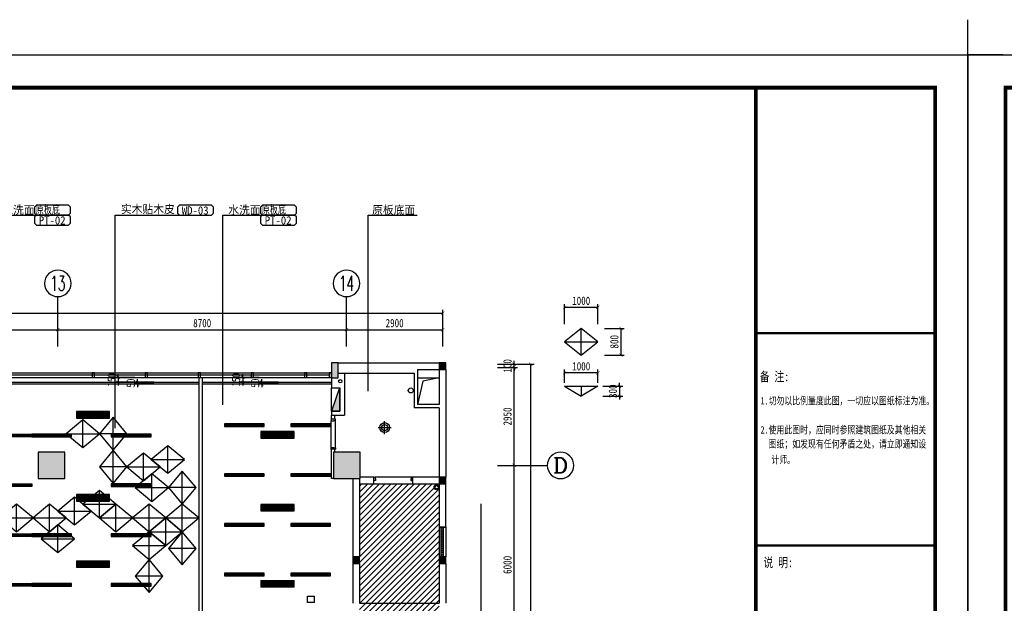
# Model space of a CAD drawing. Header units: millimetres. Extents: x -539149 to -534375, y 505028 to 505469.
# Tile 63 of 135: x -536454 to -536157, y 505293 to 505469. Entities that reach past the tile are written whole.
import ezdxf
from ezdxf.enums import TextEntityAlignment as Align

# ---------------------------------------------------------------- set-up
doc = ezdxf.new("R2010")
doc.units = ezdxf.units.MM
doc.header["$LTSCALE"] = 10
doc.layers.get('Defpoints').update_dxf_attribs({"color": 8})
for name, color, linetype in [('-排水立管', 41, 'Continuous'), ('-消火栓', 242, 'Continuous'), ('A-建筑-原墙体', 2, 'Continuous'), ('A-建筑-拆墙', 251, 'Continuous'), ('A-建筑-新增墙体', 3, 'Continuous'), ('A-建筑-柱子、剪力墙', 251, 'Continuous'), ('A-建筑-窗户', 4, 'Continuous'), ('A-建筑-轴号', 3, 'Continuous'), ('A2图框$0$E-图框', 100, 'Continuous'), ('AXIS_TEXT', 50, 'Continuous'), ('B-平面-到顶装饰造型线', 6, 'Continuous'), ('B-平面-完成面造型线', 6, 'Continuous'), ('B-平面-尺寸', 8, 'Continuous'), ('B-平面-门洞线', 8, 'Continuous'), ('C-顶棚-灯具', 4, 'Continuous'), ('C-顶棚-细线', 31, 'Continuous'), ('C-顶棚-造型线', 30, 'Continuous'), ('C-顶棚-造尺寸', 4, 'Continuous'), ('E--图例', 3, 'Continuous'), ('E-填充', 251, 'Continuous'), ('E-文本', 7, 'Continuous'), ('F-文本', 61, 'Continuous'), ('Q-立面-填充', 251, 'Continuous')]:
    doc.layers.add(name, color=color, linetype=linetype)
doc.layers.add('A-批量打印图层', color=251, linetype='Continuous', plot=False)
doc.layers.add('A2图框$0$图框外线', color=1, linetype='Continuous', plot=False)
doc.layers.add('C-顶棚-空调', color=4, linetype='Continuous', lineweight=20)
doc.layers.add('E-空调', color=4, linetype='Continuous', lineweight=20)
doc.styles.add('-宋体', font='txt', dxfattribs={"width": 0.8})
doc.styles.add('_TCH_AXIS', font='COMPLEX', dxfattribs={"bigfont": 'GBCBIG'})
doc.styles.add('A2图框$0$宋体', font='txt', dxfattribs={"width": 0.75})
doc.styles.add('CCD_DIM', font='txt', dxfattribs={"width": 0.8})
doc.styles.add('COMPLEX', font='COMPLEX')
doc.styles.add('STSL', font='txt', dxfattribs={"width": 0.8})
doc.styles.add('TXT', font='gbenor.shx', dxfattribs={"width": 0.7})
doc.dimstyles.new('1', dxfattribs={"dimscale": 0, "dimtxt": 2.5, "dimasz": 1.5, "dimexe": 1, "dimexo": 0, "dimgap": 0.3, "dimtad": 1, "dimdec": 0, "dimzin": 0, "dimdsep": 46, "dimtxsty": 'Standard', "dimblk": 'ARCHTICK', "dimcen": 0.09, "dimclrd": 8, "dimclre": 8, "dimclrt": 4, "dimadec": 0, "dimazin": 0, "dimtfac": 1, "dimtdec": 0, "dimtix": 1, "dimtofl": 0, "dimtmove": 2, "dimatfit": 3, "dimldrblk": 'DOTSMALL', "dimfxl": 5, "dimfxlon": 1, "dimtolj": 1, "dimtzin": 0, "dimarcsym": 0})
doc.dimstyles.new('1-1', dxfattribs={"dimscale": 0, "dimtxt": 2.5, "dimasz": 1, "dimexe": 1, "dimexo": 1, "dimgap": 0.75, "dimtad": 1, "dimdec": 0, "dimrnd": 0.005, "dimzin": 0, "dimdsep": 46, "dimtxsty": 'CCD_DIM', "dimblk": 'ARCHTICK', "dimcen": 0.13, "dimclrd": 44, "dimclre": 44, "dimclrt": 50, "dimadec": 0, "dimazin": 0, "dimtfac": 1, "dimtdec": 0, "dimtix": 1, "dimtmove": 2, "dimatfit": 3, "dimldrblk": 'HBA_Leader_Dot', "dimfxl": 5, "dimfxlon": 1, "dimtvp": 1, "dimtolj": 1, "dimtzin": 0, "dimarcsym": 0})

# ---------------------------------------------------------------- blocks, each defined once
blk = doc.blocks.new('WL')
at = {"layer": '-排水立管'}
for radius in [75, 50]:
    blk.add_circle((0, 0), radius, dxfattribs=at)
blk = doc.blocks.new('$TwtSys$00000434')
for p, q in [((-0.5, 0.5), (-0.5, -0.5)), ((-0.5, -0.5), (0.5, 0.5)), ((0.5, 0.5), (-0.5, 0.5)), ((0.5, -0.5), (0.5, 0.5)), ((-0.5, -0.5), (0.5, -0.5))]:
    blk.add_line(p, q)
blk.add_solid([(0.5, -0.5), (0.5, 0.5), (-0.5, -0.5)])
blk = doc.blocks.new('_ArchTick')
at = {"color": 0, "linetype": 'ByBlock', "const_width": 0.15}
blk.add_lwpolyline([(-0.5, -0.5), (0.5, 0.5)], dxfattribs=at)
blk = doc.blocks.new('HBA_Leader_Dot')
at = {"color": 0, "linetype": 'ByBlock'}
blk.add_line((-5, 0), (-10, 0), dxfattribs=at)
at = {"color": 0, "linetype": 'ByBlock', "const_width": 5}
blk.add_lwpolyline([(-2.5, 0, 1), (2.5, 0, 1)], format="xyb", close=True, dxfattribs=at)
blk = doc.blocks.new('*D141')
at = {"layer": 'B-平面-尺寸', "color": 44, "lineweight": -2, "ltscale": 0.01, "transparency": 16777216}
for p, q in [((-536309.75, 505365.2), (-536303.75, 505365.2)), ((-536309.75, 505364.2), (-536303.75, 505364.2)), ((-536304.75, 505365.2), (-536304.75, 505366.2)), ((-536304.75, 505364.2), (-536304.75, 505365.2)), ((-536304.75, 505364.2), (-536304.75, 505363.2))]:
    blk.add_line(p, q, dxfattribs=at)
at = {"layer": 'Defpoints', "color": 0, "ltscale": 0.01, "transparency": 16777216}
for p in [(-536314.75, 505365.2), (-536314.75, 505364.2), (-536304.75, 505365.2)]:
    blk.add_point(p, dxfattribs=at)
at = {"layer": 'B-平面-尺寸', "color": 44, "lineweight": -2, "ltscale": 0.01, "transparency": 16777216}
for p, rotation in [((-536304.75, 505365.2), 270), ((-536304.75, 505364.2), 90)]:
    blk.add_blockref('_ArchTick', p, dxfattribs=dict(at, rotation=rotation))
at = {"layer": 'B-平面-尺寸', "color": 50, "ltscale": 0.01, "transparency": 16777216, "insert": (-536306.75, 505364.7), "char_height": 2.5, "attachment_point": 5, "rotation": 90, "style": 'CCD_DIM'}
blk.add_mtext('\\A1;100', dxfattribs=at)
blk = doc.blocks.new('*E180')
at = {"layer": 'B-平面-到顶装饰造型线', "color": 6}
for points in [[(0, 36), (-45, 36), (-45, 41), (-50, 41), (-50, 51), (-40, 51), (-40, 151), (-50, 151), (-50, 161), (-45, 161), (-45, 166), (10, 166), (10, 81), (0, 81)], [(820, 36), (865, 36), (865, 41), (870, 41), (870, 51), (860, 51), (860, 151), (870, 151), (870, 161), (865, 161), (865, 166), (810, 166), (810, 81), (820, 81)]]:
    blk.add_lwpolyline(points, close=True, dxfattribs=at)
at = {"layer": 'B-平面-门洞线', "color": 8}
for p, q in [((0, 36), (820, 36)), ((10, 166), (810, 166))]:
    blk.add_line(p, q, dxfattribs=at)
blk = doc.blocks.new('_FZH')
at = {"layer": 'A-建筑-原墙体'}
blk.add_lwpolyline([(-0.5, -0.5), (0.5, -0.5), (0.5, 0.5), (-0.5, 0.5)], close=True, dxfattribs=at)
at = {"layer": 'A-建筑-柱子、剪力墙'}
blk.add_solid([(-0.5, -0.5), (0.5, -0.5), (-0.5, 0.5), (0.5, 0.5)], dxfattribs=at)
blk = doc.blocks.new('_AXISO')
blk.add_circle((0, 0), 0.5)
at = {"layer": 'AXIS_TEXT', "style": 'COMPLEX', "width": 1.041667}
blk.add_attdef('A', text='', height=0.56, dxfattribs=at).set_placement((-0.25, -0.28), (0.25, -0.28), align=Align.FIT)
blk = doc.blocks.new('A$C323A0BBE')
at = {"layer": 'C-顶棚-灯具', "color": 8}
for p, q in [((0, 600), (0, -600)), ((-40, 0), (40, 0))]:
    blk.add_line(p, q, dxfattribs=at)
at = {"layer": 'C-顶棚-灯具'}
blk.add_lwpolyline([(-40, -600), (40, -600), (40, 600), (-40, 600)], close=True, dxfattribs=at)
at = {"layer": 'C-顶棚-灯具', "color": 8}
blk.add_lwpolyline([(-30, -590), (30, -590), (30, 590), (-30, 590)], close=True, dxfattribs=at)
blk = doc.blocks.new('*D166')
at = {"layer": 'C-顶棚-造尺寸', "color": 44, "lineweight": -2, "ltscale": 0.01, "transparency": 16777216}
for p, q in [((-536419.07, 505361.25), (-536425.07, 505361.25)), ((-536424.07, 505361.25), (-536424.07, 505362.25)), ((-536424.07, 505361.25), (-536424.07, 505359.75)), ((-536419.07, 505359.75), (-536425.07, 505359.75)), ((-536424.07, 505359.75), (-536424.07, 505358.75))]:
    blk.add_line(p, q, dxfattribs=at)
at = {"layer": 'Defpoints', "color": 0, "ltscale": 0.01, "transparency": 16777216}
for p in [(-536412.95, 505361.25), (-536424.07, 505359.75), (-536412.95, 505359.75)]:
    blk.add_point(p, dxfattribs=at)
at = {"layer": 'C-顶棚-造尺寸', "color": 44, "lineweight": -2, "ltscale": 0.01, "transparency": 16777216}
for p, rotation in [((-536424.07, 505361.25), 270), ((-536424.07, 505359.75), 90)]:
    blk.add_blockref('_ArchTick', p, dxfattribs=dict(at, rotation=rotation))
at = {"layer": 'C-顶棚-造尺寸', "color": 50, "ltscale": 0.01, "transparency": 16777216, "insert": (-536426.07, 505360.5), "char_height": 2.5, "attachment_point": 5, "rotation": 90, "style": 'CCD_DIM'}
blk.add_mtext('\\A1;150', dxfattribs=at)
blk = doc.blocks.new('*D167')
at = {"layer": 'C-顶棚-造尺寸', "color": 44, "lineweight": -2, "ltscale": 0.01, "transparency": 16777216}
for p, q in [((-536413.31, 505359.75), (-536419.31, 505359.75)), ((-536413.31, 505359.25), (-536419.31, 505359.25)), ((-536418.31, 505359.75), (-536418.31, 505360.75)), ((-536418.31, 505359.75), (-536418.31, 505359.25)), ((-536418.31, 505359.25), (-536418.31, 505358.25))]:
    blk.add_line(p, q, dxfattribs=at)
at = {"layer": 'Defpoints', "color": 0, "ltscale": 0.01, "transparency": 16777216}
for p in [(-536418.31, 505359.25), (-536410.21, 505359.75), (-536410.21, 505359.25)]:
    blk.add_point(p, dxfattribs=at)
at = {"layer": 'C-顶棚-造尺寸', "color": 44, "lineweight": -2, "ltscale": 0.01, "transparency": 16777216}
for p, rotation in [((-536418.31, 505359.75), 270), ((-536418.31, 505359.25), 90)]:
    blk.add_blockref('_ArchTick', p, dxfattribs=dict(at, rotation=rotation))
at = {"layer": 'C-顶棚-造尺寸', "color": 50, "ltscale": 0.01, "transparency": 16777216, "insert": (-536420.31, 505359.5), "char_height": 2.5, "attachment_point": 5, "rotation": 90, "style": 'CCD_DIM'}
blk.add_mtext('\\A1;50', dxfattribs=at)
blk = doc.blocks.new('*D168')
at = {"layer": 'C-顶棚-造尺寸', "color": 44, "lineweight": -2, "ltscale": 0.01, "transparency": 16777216}
for p, q in [((-536381.56, 505361.25), (-536387.56, 505361.25)), ((-536386.56, 505361.25), (-536386.56, 505362.25)), ((-536386.56, 505361.25), (-536386.56, 505359.75)), ((-536381.56, 505359.75), (-536387.56, 505359.75)), ((-536386.56, 505359.75), (-536386.56, 505358.75))]:
    blk.add_line(p, q, dxfattribs=at)
at = {"layer": 'Defpoints', "color": 0, "ltscale": 0.01, "transparency": 16777216}
for p in [(-536375.44, 505361.25), (-536386.56, 505359.75), (-536375.44, 505359.75)]:
    blk.add_point(p, dxfattribs=at)
at = {"layer": 'C-顶棚-造尺寸', "color": 44, "lineweight": -2, "ltscale": 0.01, "transparency": 16777216}
for p, rotation in [((-536386.56, 505361.25), 270), ((-536386.56, 505359.75), 90)]:
    blk.add_blockref('_ArchTick', p, dxfattribs=dict(at, rotation=rotation))
at = {"layer": 'C-顶棚-造尺寸', "color": 50, "ltscale": 0.01, "transparency": 16777216, "insert": (-536388.56, 505360.5), "char_height": 2.5, "attachment_point": 5, "rotation": 90, "style": 'CCD_DIM'}
blk.add_mtext('\\A1;150', dxfattribs=at)
blk = doc.blocks.new('*D169')
at = {"layer": 'C-顶棚-造尺寸', "color": 44, "lineweight": -2, "ltscale": 0.01, "transparency": 16777216}
for p, q in [((-536375.8, 505359.75), (-536381.8, 505359.75)), ((-536375.8, 505359.25), (-536381.8, 505359.25)), ((-536380.8, 505359.75), (-536380.8, 505360.75)), ((-536380.8, 505359.75), (-536380.8, 505359.25)), ((-536380.8, 505359.25), (-536380.8, 505358.25))]:
    blk.add_line(p, q, dxfattribs=at)
at = {"layer": 'Defpoints', "color": 0, "ltscale": 0.01, "transparency": 16777216}
for p in [(-536380.8, 505359.25), (-536372.7, 505359.75), (-536372.7, 505359.25)]:
    blk.add_point(p, dxfattribs=at)
at = {"layer": 'C-顶棚-造尺寸', "color": 44, "lineweight": -2, "ltscale": 0.01, "transparency": 16777216}
for p, rotation in [((-536380.8, 505359.75), 270), ((-536380.8, 505359.25), 90)]:
    blk.add_blockref('_ArchTick', p, dxfattribs=dict(at, rotation=rotation))
at = {"layer": 'C-顶棚-造尺寸', "color": 50, "ltscale": 0.01, "transparency": 16777216, "insert": (-536382.8, 505359.5), "char_height": 2.5, "attachment_point": 5, "rotation": 90, "style": 'CCD_DIM'}
blk.add_mtext('\\A1;50', dxfattribs=at)
blk = doc.blocks.new('A$C7AC81215')
at = {"layer": 'C-顶棚-灯具', "color": 8}
for p, q in [((196, 0), (196, 393)), ((0, 196), (393, 196))]:
    blk.add_line(p, q, dxfattribs=at)
at = {"layer": 'C-顶棚-灯具'}
blk.add_circle((196, 196), 150, dxfattribs=at)
at = {"layer": 'C-顶棚-灯具', "color": 8}
blk.add_circle((196, 196), 95.5, dxfattribs=at)
blk = doc.blocks.new('A$C7DCD0865')
at = {"layer": 'C-顶棚-细线'}
for p, q in [((0, -300), (0, 300)), ((250, 0), (-250, 0))]:
    blk.add_line(p, q, dxfattribs=at)
blk.add_lwpolyline([(0, -300), (250, 0), (0, 300), (-250, 0)], close=True, dxfattribs=at)
blk = doc.blocks.new('*U105')
at = {"layer": 'C-顶棚-灯具'}
h = blk.add_hatch(dxfattribs=at)
h.set_pattern_fill('_USER', color=8, scale=30, angle=90, style=0, pattern_type=0)
h.set_pattern_definition([(90, (15, 15), (-30, 2e-15), [])])
h.paths.add_polyline_path([(15, 185), (15, 15), (985, 15), (985, 185)])
at = {"layer": 'C-顶棚-灯具', "linetype": 'ByBlock'}
blk.add_lwpolyline([(0, 200), (0, 0), (1000, 0), (1000, 200)], close=True, dxfattribs=at)
at = {"layer": 'C-顶棚-灯具', "color": 8}
blk.add_lwpolyline([(15, 185), (15, 15), (985, 15), (985, 185)], close=True, dxfattribs=at)
at = {"layer": 'C-顶棚-灯具', "style": 'STSL', "width": 0.75}
blk.add_text('SAG/V', height=125, dxfattribs=at).set_placement((339, 39))
blk = doc.blocks.new('A$C6A8D0C23')
at = {"layer": 'C-顶棚-灯具'}
h = blk.add_hatch(dxfattribs=at)
h.set_pattern_fill('_USER', color=8, scale=25, style=0, pattern_type=0)
h.set_pattern_definition([(0, (15, 15), (0, 25), [])])
h.paths.add_polyline_path([(15, 185), (15, 15), (985, 15), (985, 185)])
at = {"layer": 'C-顶棚-空调', "color": 8}
blk.add_lwpolyline([(15, 185), (15, 15), (985, 15), (985, 185)], close=True, dxfattribs=at)
at = {"layer": 'E-空调', "linetype": 'ByBlock'}
blk.add_lwpolyline([(0, 200), (0, 0), (1000, 0), (1000, 200)], close=True, dxfattribs=at)
at = {"layer": 'E-空调', "style": 'STSL', "width": 0.75}
blk.add_text('RAG/V', height=125, dxfattribs=at).set_placement((354, 36))
blk = doc.blocks.new('A$C10761136')
for points in [[(-100, 0, 0, 0, 0), (-141, 0, 33.3, 0, 0), (-200, 0, 0, 0, 0)], [(0, 101, 0, 0, 0), (0, 142, 33.3, 0, 0), (0, 201, 0, 0, 0)], [(100, 0, 0, 0, 0), (141, 0, 33.3, 0, 0), (200, 0, 0, 0, 0)], [(0, -100, 0, 0, 0), (0, -141, 33.3, 0, 0), (0, -200, 0, 0, 0)]]:
    blk.add_lwpolyline(points, format="xyseb")
blk.add_lwpolyline([(-100, 100), (100, 100), (100, -100), (-100, -100)], close=True)
blk = doc.blocks.new('*D176')
at = {"layer": 'C-顶棚-造尺寸', "color": 44, "lineweight": -2, "ltscale": 0.01, "transparency": 16777216}
for p, q in [((-536277.54, 505375.98), (-536271.54, 505375.98)), ((-536272.54, 505375.98), (-536272.54, 505367.98)), ((-536277.54, 505367.98), (-536271.54, 505367.98))]:
    blk.add_line(p, q, dxfattribs=at)
at = {"layer": 'Defpoints', "color": 0, "ltscale": 0.01, "transparency": 16777216}
for p in [(-536284.53, 505375.98), (-536284.53, 505367.98), (-536272.54, 505367.98)]:
    blk.add_point(p, dxfattribs=at)
at = {"layer": 'C-顶棚-造尺寸', "color": 44, "lineweight": -2, "ltscale": 0.01, "transparency": 16777216}
for p, rotation in [((-536272.54, 505375.98), 90), ((-536272.54, 505367.98), 270)]:
    blk.add_blockref('_ArchTick', p, dxfattribs=dict(at, rotation=rotation))
at = {"layer": 'C-顶棚-造尺寸', "color": 50, "ltscale": 0.01, "transparency": 16777216, "insert": (-536274.54, 505371.98), "char_height": 2.5, "attachment_point": 5, "rotation": 90, "style": 'CCD_DIM'}
blk.add_mtext('\\A1;800', dxfattribs=at)
blk = doc.blocks.new('*D177')
at = {"layer": 'C-顶棚-造尺寸', "color": 44, "lineweight": -2, "ltscale": 0.01, "transparency": 16777216}
for p, q in [((-536289.53, 505377.33), (-536289.53, 505383.33)), ((-536279.53, 505382.33), (-536289.53, 505382.33)), ((-536279.53, 505377.33), (-536279.53, 505383.33))]:
    blk.add_line(p, q, dxfattribs=at)
at = {"layer": 'Defpoints', "color": 0, "ltscale": 0.01, "transparency": 16777216}
for p in [(-536289.53, 505382.33), (-536289.53, 505371.98), (-536279.53, 505371.98)]:
    blk.add_point(p, dxfattribs=at)
at = {"layer": 'C-顶棚-造尺寸', "color": 44, "lineweight": -2, "ltscale": 0.01, "transparency": 16777216, "rotation": 180}
blk.add_blockref('_ArchTick', (-536289.53, 505382.33), dxfattribs=at)
at = {"layer": 'C-顶棚-造尺寸', "color": 44, "lineweight": -2, "ltscale": 0.01, "transparency": 16777216}
blk.add_blockref('_ArchTick', (-536279.53, 505382.33), dxfattribs=at)
at = {"layer": 'C-顶棚-造尺寸', "color": 50, "ltscale": 0.01, "transparency": 16777216, "insert": (-536284.53, 505384.33), "char_height": 2.5, "attachment_point": 5, "style": 'CCD_DIM'}
blk.add_mtext('\\A1;1000', dxfattribs=at)
blk = doc.blocks.new('*D178')
at = {"layer": 'C-顶棚-造尺寸', "color": 44, "lineweight": -2, "ltscale": 0.01, "transparency": 16777216}
for p, q in [((-536289.53, 505359.56), (-536289.53, 505363.57)), ((-536279.53, 505362.57), (-536289.53, 505362.57)), ((-536279.53, 505359.56), (-536279.53, 505363.57))]:
    blk.add_line(p, q, dxfattribs=at)
at = {"layer": 'Defpoints', "color": 0, "ltscale": 0.01, "transparency": 16777216}
for p in [(-536289.53, 505362.57), (-536289.53, 505358.56), (-536279.53, 505358.56)]:
    blk.add_point(p, dxfattribs=at)
at = {"layer": 'C-顶棚-造尺寸', "color": 44, "lineweight": -2, "ltscale": 0.01, "transparency": 16777216, "rotation": 180}
blk.add_blockref('_ArchTick', (-536289.53, 505362.57), dxfattribs=at)
at = {"layer": 'C-顶棚-造尺寸', "color": 44, "lineweight": -2, "ltscale": 0.01, "transparency": 16777216}
blk.add_blockref('_ArchTick', (-536279.53, 505362.57), dxfattribs=at)
at = {"layer": 'C-顶棚-造尺寸', "color": 50, "ltscale": 0.01, "transparency": 16777216, "insert": (-536284.53, 505364.57), "char_height": 2.5, "attachment_point": 5, "style": 'CCD_DIM'}
blk.add_mtext('\\A1;1000', dxfattribs=at)
blk = doc.blocks.new('*D179')
at = {"layer": 'C-顶棚-造尺寸', "color": 44, "lineweight": -2, "ltscale": 0.01, "transparency": 16777216}
for p, q in [((-536277.99, 505358.56), (-536271.99, 505358.56)), ((-536272.99, 505358.56), (-536272.99, 505359.56)), ((-536272.99, 505358.56), (-536272.99, 505355.56)), ((-536277.99, 505355.56), (-536271.99, 505355.56)), ((-536272.99, 505355.56), (-536272.99, 505354.56))]:
    blk.add_line(p, q, dxfattribs=at)
at = {"layer": 'Defpoints', "color": 0, "ltscale": 0.01, "transparency": 16777216}
for p in [(-536284.53, 505358.56), (-536284.53, 505355.56), (-536272.99, 505355.56)]:
    blk.add_point(p, dxfattribs=at)
at = {"layer": 'C-顶棚-造尺寸', "color": 44, "lineweight": -2, "ltscale": 0.01, "transparency": 16777216}
for p, rotation in [((-536272.99, 505358.56), 270), ((-536272.99, 505355.56), 90)]:
    blk.add_blockref('_ArchTick', p, dxfattribs=dict(at, rotation=rotation))
at = {"layer": 'C-顶棚-造尺寸', "color": 50, "ltscale": 0.01, "transparency": 16777216, "insert": (-536274.99, 505357.06), "char_height": 2.5, "attachment_point": 5, "rotation": 90, "style": 'CCD_DIM'}
blk.add_mtext('\\A1;300', dxfattribs=at)
blk = doc.blocks.new('A2图框')
at = {"layer": 'A2图框$0$E-图框', "color": 4, "const_width": 1.13}
blk.add_lwpolyline([(-363.4, 295.3), (209.38, 295.3), (209.38, -104.9), (-363.4, -104.9)], close=True, dxfattribs=at)
at = {"layer": 'A2图框$0$E-图框', "color": 4}
for points, const_width in [([(155.38, 295.3), (155.38, -104.9)], 1.13), ([(155.38, 221.23), (209.38, 221.23)], 0.707), ([(155.38, 157.24), (209.38, 157.24)], 0.707)]:
    blk.add_lwpolyline(points, dxfattribs=dict(at, const_width=const_width))
at = {"layer": 'A2图框$0$图框外线', "color": 1}
for points in [[(-385.32, 305.2), (-374.72, 305.2), (-374.72, 315.8)], [(229.89, 305.2), (219.28, 305.2), (219.28, 315.8)]]:
    blk.add_lwpolyline(points, dxfattribs=at)
blk.add_lwpolyline([(-374.72, 305.2), (219.28, 305.2), (219.28, -114.8), (-374.72, -114.8)], close=True, dxfattribs=at)
blk.add_lwpolyline([(-374.72, 305.2), (219.28, 305.2), (219.28, -114.8), (-374.72, -114.8)], close=True, dxfattribs=at)
blk.add_lwpolyline([(-374.72, 305.2), (219.28, 305.2), (219.28, -114.8), (-374.72, -114.8)], close=True, dxfattribs=at)
at = {"layer": 'A2图框$0$E-图框', "color": 4, "linetype": 'Continuous', "style": 'A2图框$0$宋体', "width": 0.75}
for s, height, p in [('备 注:', 2.828, (156.54, 206.76)), ('1.切勿以比例量度此图，一切应以图纸标注为准。', 2.2626, (156.77, 199.76)), ('2.使用此图时，应同时参照建筑图纸及其他相关', 2.2626, (156.77, 190.97)), ('  图纸；如发现有任何矛盾之处，请立即通知设', 2.2626, (156.77, 186.71)), ('计师。', 2.263, (160.02, 182)), ('说 明:', 2.828, (157.67, 150.68))]:
    blk.add_text(s, height=height, dxfattribs=at).set_placement(p)
blk = doc.blocks.new('材料编号1')
at = {"layer": 'E--图例', "color": 3}
blk.add_lwpolyline([(8.72, -1.9), (8.72, -0.64), (8.35, -0.27), (1.89, -0.27), (1.52, -0.64), (1.52, -1.9), (1.89, -2.27), (8.35, -2.27)], close=True, dxfattribs=at)
at = {"layer": 'E-文本', "style": 'TXT', "width": 0.7}
blk.add_attdef('编号', (1.61, -2.3), '', height=2, dxfattribs=at)

msp = doc.modelspace()

# ---------------------------------------------------------------- hatches: boundary and pattern name
at = {"layer": 'E-填充', "ltscale": 0.01}
for points in [[(-536359.773, 505365.599), (-536359.773, 505361.099), (-536357.773, 505361.099), (-536357.773, 505365.599)], [(-536327.373, 505365.599), (-536327.373, 505363.599), (-536325.373, 505363.599), (-536325.373, 505365.599)], [(-536327.373, 505331.099), (-536327.373, 505329.099), (-536325.373, 505329.099), (-536325.373, 505331.099)], [(-536353.373, 505307.103), (-536353.373, 505305.103), (-536351.373, 505305.103), (-536351.373, 505307.103)], [(-536327.373, 505307.097), (-536327.373, 505305.097), (-536325.373, 505305.097), (-536325.373, 505307.097)]]:
    msp.add_hatch(color=256, dxfattribs=at).paths.add_polyline_path(points)
at = {"layer": 'Q-立面-填充', "ltscale": 0.005}
h = msp.add_hatch(dxfattribs=at)
h.set_pattern_fill('ANSI31', color=256, scale=1000, style=0)
h.set_pattern_definition([(45, (-536441.0732, 505160.8987), (-0.8838835, 0.8838835), [])])
h.paths.add_polyline_path([(-536441.073, 505160.899), (-536441.073, 505273.099), (-536351.373, 505273.099), (-536351.373, 505329.099), (-536327.373, 505329.099), (-536327.373, 505244.599), (-536351.373, 505244.599), (-536351.373, 505160.899)])

# ---------------------------------------------------------------- linework, layer by layer
at = {"ltscale": 0.01}
for p, q in [((-536333.873, 505361.099, 0.069), (-536327.373, 505361.099, 0.069)), ((-536332.273, 505360.123, 0.069), (-536333.873, 505353.099, 0.069)), ((-536327.373, 505361.099, 0.069), (-536332.273, 505360.123, 0.069))]:
    msp.add_line(p, q, dxfattribs=at)
at = {"color": 0, "ltscale": 0.01, "extrusion": (0, 0, -1)}
for p, q in [((-536325.373, 505316.097, 0.069), (-536327.373, 505316.097, 0.069)), ((-536327.373, 505316.097, 0.069), (-536327.373, 505307.097, 0.069)), ((-536326.707, 505307.097, 0.069), (-536326.707, 505316.097, 0.069)), ((-536326.04, 505316.097, 0.069), (-536326.707, 505315.52, 0.069)), ((-536326.04, 505315.485, 0.069), (-536326.707, 505314.908, 0.069)), ((-536326.04, 505314.873, 0.069), (-536326.707, 505314.297, 0.069)), ((-536326.04, 505314.262, 0.069), (-536326.707, 505313.685, 0.069)), ((-536326.04, 505307.097, 0.069), (-536326.04, 505316.097, 0.069)), ((-536325.373, 505316.097, 0.069), (-536325.373, 505307.097, 0.069)), ((-536326.04, 505313.65, 0.069), (-536326.707, 505313.073, 0.069)), ((-536326.04, 505313.038, 0.069), (-536326.707, 505312.461, 0.069)), ((-536326.04, 505312.426, 0.069), (-536326.707, 505311.849, 0.069)), ((-536326.04, 505311.814, 0.069), (-536326.707, 505311.237, 0.069)), ((-536326.04, 505311.202, 0.069), (-536326.707, 505310.625, 0.069)), ((-536326.04, 505310.59, 0.069), (-536326.707, 505310.013, 0.069)), ((-536326.04, 505309.978, 0.069), (-536326.707, 505309.401, 0.069)), ((-536326.04, 505309.366, 0.069), (-536326.707, 505308.789, 0.069)), ((-536326.04, 505308.754, 0.069), (-536326.707, 505308.177, 0.069)), ((-536326.04, 505308.142, 0.069), (-536326.707, 505307.565, 0.069)), ((-536327.373, 505307.097, 0.069), (-536325.373, 505307.097, 0.069)), ((-536326.04, 505307.53, 0.069), (-536326.54, 505307.097, 0.069))]:
    msp.add_line(p, q, dxfattribs=at)
at = {"color": 1, "ltscale": 0.01, "elevation": 0.069}
msp.add_lwpolyline([(-536314.751, 505323.106), (-536314.751, 505195.586), (-536310.383, 505192.509), (-536319.488, 505192.509), (-536314.751, 505189.87), (-536314.751, 505128.831)], dxfattribs=at)
at = {"layer": 'A-建筑-原墙体', "ltscale": 0.01}
for p, q in [((-536359.773, 505365.599, 0.069), (-536359.773, 505361.099, 0.069)), ((-536357.773, 505365.599, 0.069), (-536359.773, 505365.599, 0.069)), ((-536357.773, 505365.599, 0.069), (-536334.273, 505365.599, 0.069)), ((-536357.773, 505361.099, 0.069), (-536357.773, 505365.599, 0.069)), ((-536334.273, 505365.599, 0.069), (-536327.373, 505365.599, 0.069)), ((-536327.373, 505365.599, 0.069), (-536327.373, 505363.599, 0.069)), ((-536325.373, 505365.599, 0.069), (-536327.373, 505365.599, 0.069)), ((-536325.373, 505363.599, 0.069), (-536325.373, 505365.599, 0.069)), ((-536357.773, 505362.499, 0.069), (-536334.873, 505362.499, 0.069)), ((-536355.873, 505362.499, 0.069), (-536355.873, 505349.799, 0.069)), ((-536334.873, 505362.499, 0.069), (-536334.873, 505352.099, 0.069)), ((-536333.873, 505363.599, 0.069), (-536333.873, 505353.099, 0.069)), ((-536333.873, 505363.599, 0.069), (-536327.373, 505363.599, 0.069)), ((-536327.373, 505363.599, 0.069), (-536327.373, 505353.099, 0.069)), ((-536327.373, 505363.599, 0.069), (-536325.373, 505363.599, 0.069)), ((-536325.373, 505363.599, 0.069), (-536325.373, 505352.599, 0.069)), ((-536359.773, 505361.099, 0.069), (-536357.773, 505361.099, 0.069)), ((-536359.773, 505361.099, 0.069), (-536359.773, 505358.099, 0.069)), ((-536359.773, 505358.099, 0.069), (-536357.273, 505358.099, 0.069)), ((-536357.273, 505358.099, 0.069), (-536357.273, 505351.099, 0.069)), ((-536327.373, 505353.099, 0.069), (-536333.873, 505353.099, 0.069)), ((-536325.373, 505352.599, 0.069), (-536325.373, 505331.099, 0.069)), ((-536359.773, 505351.099, 0.069), (-536357.273, 505351.099, 0.069)), ((-536359.773, 505351.099, 0.069), (-536359.773, 505349.799, 0.069)), ((-536359.773, 505349.799, 0.069), (-536355.873, 505349.799, 0.069)), ((-536327.373, 505352.099, 0.069), (-536334.873, 505352.099, 0.069)), ((-536327.373, 505352.099, 0.069), (-536327.373, 505331.099, 0.069)), ((-536353.373, 505330.699, 0.069), (-536353.373, 505307.103, 0.069)), ((-536351.373, 505330.699, 0.069), (-536351.373, 505307.103, 0.069)), ((-536351.373, 505329.099, 0.069), (-536347.073, 505329.099, 0.069)), ((-536347.073, 505331.099, 0.069), (-536351.173, 505331.099, 0.069)), ((-536347.073, 505329.099, 0.069), (-536347.073, 505331.099, 0.069)), ((-536327.373, 505331.099, 0.069), (-536335.373, 505331.099, 0.069)), ((-536335.373, 505331.099, 0.069), (-536335.373, 505329.099, 0.069)), ((-536335.373, 505329.099, 0.069), (-536327.373, 505329.099, 0.069)), ((-536327.373, 505331.099, 0.069), (-536327.373, 505329.099, 0.069)), ((-536325.373, 505331.099, 0.069), (-536327.373, 505331.099, 0.069)), ((-536327.373, 505329.099, 0.069), (-536327.373, 505316.097, 0.069)), ((-536327.373, 505329.099, 0.069), (-536325.373, 505329.099, 0.069)), ((-536325.373, 505329.099, 0.069), (-536325.373, 505331.099, 0.069)), ((-536325.373, 505316.097, 0.069), (-536325.373, 505329.099, 0.069)), ((-536327.373, 505316.097, 0.069), (-536325.373, 505316.097, 0.069)), ((-536353.373, 505307.103, 0.069), (-536353.373, 505305.103, 0.069)), ((-536351.373, 505307.103, 0.069), (-536353.373, 505307.103, 0.069)), ((-536353.373, 505305.103, 0.069), (-536351.373, 505305.103, 0.069)), ((-536353.373, 505305.103, 0.069), (-536353.373, 505293.099, 0.069)), ((-536351.373, 505305.103, 0.069), (-536351.373, 505307.103, 0.069)), ((-536351.373, 505305.103, 0.069), (-536351.373, 505293.099, 0.069)), ((-536327.373, 505307.097, 0.069), (-536327.373, 505305.097, 0.069)), ((-536325.373, 505307.097, 0.069), (-536327.373, 505307.097, 0.069)), ((-536327.373, 505305.097, 0.069), (-536325.373, 505305.097, 0.069)), ((-536327.373, 505305.097, 0.069), (-536327.373, 505293.099, 0.069)), ((-536325.373, 505305.097, 0.069), (-536325.373, 505307.097, 0.069)), ((-536325.373, 505305.097, 0.069), (-536325.373, 505293.099, 0.069)), ((-536351.373, 505293.099, 0.069), (-536350.373, 505293.099, 0.069)), ((-536350.373, 505293.099, 0.069), (-536327.373, 505293.099, 0.069))]:
    msp.add_line(p, q, dxfattribs=at)
for centre, radius in [((-536357.172, 505360.091, 0.069), 0.5), ((-536335.923, 505357.299, 0.069), 0.75)]:
    msp.add_circle(centre, radius, dxfattribs=at)
at = {"layer": 'A-建筑-新增墙体', "ltscale": 0.01}
for p, q in [((-536399.773, 505361.249, 0.069), (-536399.773, 505290.099, 0.069)), ((-536398.773, 505361.249, 0.069), (-536398.773, 505290.099, 0.069)), ((-536359.773, 505348.599, 0.069), (-536359.773, 505349.799, 0.069)), ((-536358.773, 505348.599, 0.069), (-536358.773, 505349.799, 0.069)), ((-536358.773, 505348.599, 0.069), (-536359.773, 505348.599, 0.069)), ((-536359.773, 505330.699, 0.069), (-536359.773, 505339.599, 0.069)), ((-536358.773, 505339.599, 0.069), (-536359.773, 505339.599, 0.069)), ((-536358.773, 505338.599, 0.069), (-536358.773, 505339.599, 0.069)), ((-536359.173, 505330.699, 0.069), (-536359.773, 505330.699, 0.069))]:
    msp.add_line(p, q, dxfattribs=at)
at = {"layer": 'A-建筑-窗户', "ltscale": 0.01}
for p, q in [((-536664.373, 505362.649, 0.069), (-536359.773, 505362.649, 0.069)), ((-536664.373, 505361.249, 0.069), (-536359.773, 505361.249, 0.069)), ((-536591.773, 505361.951, 0.069), (-536360.473, 505361.982, 0.069))]:
    msp.add_line(p, q, dxfattribs=at)
at = {"layer": 'A-建筑-窗户', "ltscale": 0.01, "elevation": 0.069}
for points in [[(-536431.973, 505361.249), (-536431.273, 505361.249), (-536431.273, 505362.649), (-536431.973, 505362.649)], [(-536415.973, 505361.249), (-536415.273, 505361.249), (-536415.273, 505362.649), (-536415.973, 505362.649)], [(-536399.973, 505361.249), (-536399.273, 505361.249), (-536399.273, 505362.649), (-536399.973, 505362.649)], [(-536383.973, 505361.249), (-536383.273, 505361.249), (-536383.273, 505362.649), (-536383.973, 505362.649)], [(-536367.973, 505361.249), (-536367.273, 505361.249), (-536367.273, 505362.649), (-536367.973, 505362.649)], [(-536360.473, 505361.249), (-536359.773, 505361.249), (-536359.773, 505362.649), (-536360.473, 505362.649)]]:
    msp.add_lwpolyline(points, close=True, dxfattribs=at)
at = {"layer": 'A-建筑-轴号', "ltscale": 0.01}
for p, q in [((-536442.273, 505370.599, 0.069), (-536442.273, 505385.599, 0.069)), ((-536355.273, 505370.599, 0.069), (-536355.273, 505385.599, 0.069)), ((-536309.751, 505334.699, 0.069), (-536294.751, 505334.699, 0.069))]:
    msp.add_line(p, q, dxfattribs=at)
at = {"layer": 'A-批量打印图层'}
for points in [[(-536761.961, 505458.51), (-536167.961, 505458.51), (-536167.961, 505038.51), (-536761.961, 505038.51)], [(-536167.961, 505458.51), (-535573.961, 505458.51), (-535573.961, 505038.51), (-536167.961, 505038.51)]]:
    msp.add_lwpolyline(points, close=True, dxfattribs=at)
at = {"layer": 'B-平面-完成面造型线', "ltscale": 0.01, "elevation": 0.069}
for points in [[(-536346.673, 505331.099), (-536346.673, 505330.599), (-536346.573, 505330.599), (-536346.573, 505330.099), (-536347.073, 505330.099), (-536347.073, 505331.099), (-536346.673, 505331.099)], [(-536335.773, 505331.099), (-536335.773, 505330.599), (-536335.873, 505330.599), (-536335.873, 505330.099), (-536335.373, 505330.099), (-536335.373, 505331.099), (-536335.773, 505331.099)]]:
    msp.add_lwpolyline(points, dxfattribs=at)
at = {"layer": 'B-平面-门洞线', "ltscale": 0.01}
for p, q in [((-536347.073, 505329.099, 0.069), (-536335.373, 505329.099, 0.069)), ((-536335.773, 505331.099, 0.069), (-536346.673, 505331.099, 0.069))]:
    msp.add_line(p, q, dxfattribs=at)
at = {"layer": 'C-顶棚-细线', "ltscale": 0.01}
for p, q in [((-536284.526, 505367.985, 0.069), (-536284.526, 505375.985, 0.069)), ((-536289.526, 505371.985, 0.069), (-536279.526, 505371.985, 0.069)), ((-536289.526, 505358.559, 0.069), (-536279.526, 505358.559, 0.069)), ((-536289.526, 505358.559, 0.069), (-536284.526, 505355.559, 0.069)), ((-536284.526, 505358.559, 0.069), (-536284.526, 505355.559, 0.069)), ((-536279.526, 505358.559, 0.069), (-536284.526, 505355.559, 0.069))]:
    msp.add_line(p, q, dxfattribs=at)
at = {"layer": 'C-顶棚-细线', "ltscale": 0.01, "elevation": 0.069}
msp.add_lwpolyline([(-536289.526, 505371.985), (-536284.526, 505367.985), (-536279.526, 505371.985), (-536284.526, 505375.985)], close=True, dxfattribs=at)
at = {"layer": 'C-顶棚-造型线', "ltscale": 0.01}
for p, q in [((-536584.073, 505359.749, 0.069), (-536399.773, 505359.749, 0.069)), ((-536584.073, 505359.249, 0.069), (-536399.773, 505359.249, 0.069)), ((-536398.773, 505359.749, 0.069), (-536359.773, 505359.749, 0.069)), ((-536398.773, 505359.249, 0.069), (-536359.773, 505359.249, 0.069))]:
    msp.add_line(p, q, dxfattribs=at)

# ---------------------------------------------------------------- block references
at = {"layer": '-排水立管', "ltscale": 0.01, "xscale": 0.01, "yscale": 0.01, "zscale": 0.01}
msp.add_blockref('WL', (-536328.123, 505328.098, 0.069), dxfattribs=at)
at = {"layer": '-消火栓', "ltscale": 0.01, "xscale": -7.000000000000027, "yscale": 2.4, "zscale": 7, "rotation": 89.9999949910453}
msp.add_blockref('$TwtSys$00000434', (-536358.573, 505354.599, 0.069), dxfattribs=at)
at = {"ltscale": 0.01, "xscale": 0.01, "yscale": 0.01, "zscale": 0.01, "rotation": 90}
msp.add_blockref('*E180', (-536358.267, 505339.999, 0.069), dxfattribs=at)
at = {"layer": 'A-建筑-原墙体', "ltscale": 0.01, "xscale": 8, "yscale": 8, "zscale": 8}
for p in [(-536444.173, 505334.699, 0.069), (-536355.173, 505334.699, 0.069)]:
    msp.add_blockref('_FZH', p, dxfattribs=at)
at = {"layer": 'A-建筑-窗户', "ltscale": 0.5}
for p in [(-536387.245, 505153.313), (-535793.245, 505153.313)]:
    msp.add_blockref('A2图框', p, dxfattribs=at)
at = {"layer": 'A-建筑-轴号', "ltscale": 0.01}
ref = msp.add_blockref('_AXISO', (-536442.273, 505389.599, 0.069), dxfattribs=dict(at, xscale=-8, yscale=8, zscale=8, rotation=180))
ref.add_attrib('A', '13', dxfattribs={"layer": 'AXIS_TEXT', "height": 4.5255, "style": '_TCH_AXIS', "width": 0.724138}).set_placement((-536444.536, 505387.336, 0.069), (-536440.01, 505387.336, 0.069), align=Align.FIT)
ref = msp.add_blockref('_AXISO', (-536355.273, 505389.599, 0.069), dxfattribs=dict(at, xscale=-8, yscale=8, zscale=8, rotation=180))
ref.add_attrib('A', '14', dxfattribs={"layer": 'AXIS_TEXT', "height": 4.5255, "style": '_TCH_AXIS', "width": 0.677419}).set_placement((-536357.536, 505387.336, 0.069), (-536353.01, 505387.336, 0.069), align=Align.FIT)
ref = msp.add_blockref('_AXISO', (-536290.751, 505334.699, 0.069), dxfattribs=dict(at, xscale=-8, yscale=8, zscale=8))
ref.add_attrib('A', 'D', dxfattribs={"layer": 'AXIS_TEXT', "height": 4.525, "style": '_TCH_AXIS', "width": 1.235294}).set_placement((-536293.014, 505332.436, 0.069), (-536288.488, 505332.436, 0.069), align=Align.FIT)
at = {"layer": 'C-顶棚-灯具', "ltscale": 0.01, "xscale": 0.01, "yscale": 0.01, "zscale": 0.01}
for name, p in [('*U105', (-536436.673, 505348.949, 0.069)), ('A$C7AC81215', (-536345.737, 505344.135, 0.069)), ('*U105', (-536381.073, 505342.949, 0.069)), ('*U105', (-536436.673, 505323.949, 0.069)), ('*U105', (-536381.073, 505320.949, 0.069)), ('A$C6A8D0C23', (-536436.673, 505303.949, 0.069)), ('A$C6A8D0C23', (-536381.073, 505297.949, 0.069)), ('A$C10761136', (-536366.073, 505294.299, 0.069))]:
    msp.add_blockref(name, p, dxfattribs=at)
at = {"layer": 'C-顶棚-灯具', "ltscale": 0.01, "yscale": 0.01, "zscale": 0.01}
for p, xscale, rotation in [((-536386.073, 505346.799, 0.069), 0.01, 90), ((-536366.073, 505346.799, 0.069), 0.01, 90), ((-536456.173, 505343.699, 0.069), -0.01, 270), ((-536444.173, 505343.699, 0.069), 0.01, 90), ((-536420.173, 505343.699, 0.069), 0.01, 90), ((-536386.073, 505331.799, 0.069), 0.01, 90), ((-536366.073, 505331.799, 0.069), 0.01, 90), ((-536456.173, 505328.699, 0.069), -0.01, 270), ((-536420.173, 505328.699, 0.069), 0.01, 90), ((-536386.073, 505316.799, 0.069), 0.01, 90), ((-536366.073, 505316.799, 0.069), 0.01, 90), ((-536456.173, 505313.699, 0.069), -0.01, 270), ((-536444.173, 505313.699, 0.069), 0.01, 90), ((-536420.173, 505313.699, 0.069), 0.01, 90), ((-536386.073, 505301.799, 0.069), 0.01, 90), ((-536366.073, 505301.799, 0.069), 0.01, 90), ((-536456.173, 505298.699, 0.069), -0.01, 270), ((-536444.173, 505298.699, 0.069), 0.01, 90), ((-536420.173, 505298.699, 0.069), 0.01, 90)]:
    msp.add_blockref('A$C323A0BBE', p, dxfattribs=dict(at, xscale=xscale, rotation=rotation))
at = {"layer": 'C-顶棚-细线', "ltscale": 0.01, "xscale": 0.01666666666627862, "yscale": 0.01666666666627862, "zscale": 0.01666666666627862, "rotation": 270}
for p in [(-536434.773, 505344.249, 0.069), (-536409.113, 505336.476, 0.069), (-536416.44, 505334.249, 0.069), (-536413.94, 505327.999, 0.069), (-536429.773, 505322.999, 0.069), (-536454.773, 505318.832, 0.069), (-536444.773, 505318.832, 0.069), (-536437.273, 505320.915, 0.069), (-536424.773, 505318.832, 0.069), (-536414.773, 505318.832, 0.069), (-536404.773, 505318.832, 0.069), (-536442.273, 505312.582, 0.069), (-536409.773, 505314.665, 0.069), (-536414.773, 505310.499, 0.069)]:
    msp.add_blockref('A$C7DCD0865', p, dxfattribs=at)
at = {"layer": 'C-顶棚-细线', "ltscale": 0.01, "xscale": 0.01666666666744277, "yscale": 0.01666666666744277, "zscale": 0.01666666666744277}
for p in [(-536425.607, 505344.249, 0.069), (-536425.607, 505334.249, 0.069), (-536404.773, 505327.999, 0.069), (-536404.773, 505309.665, 0.069), (-536414.773, 505301.332, 0.069)]:
    msp.add_blockref('A$C7DCD0865', p, dxfattribs=at)
at = {"layer": 'F-文本', "color": 43}
ref = msp.add_blockref('材料编号1', (-536436.223, 505409.76), dxfattribs=dict(at, xscale=1.5, yscale=1.5, zscale=1.5, rotation=180))
ref.add_attrib('编号', '原板底', (-536448.938, 505410.591), dxfattribs={"color": 7, "height": 2.5, "style": '-宋体', "width": 0.697043})
ref = msp.add_blockref('材料编号1', (-536393.114, 505409.76), dxfattribs=dict(at, xscale=1.5, yscale=1.5, zscale=1.5, rotation=180))
ref.add_attrib('编号', 'WD-03', (-536404.93, 505410.337), dxfattribs={"color": 7, "height": 2.5, "style": '-宋体', "width": 0.951562})
ref = msp.add_blockref('材料编号1', (-536368.11, 505409.76), dxfattribs=dict(at, xscale=1.5, yscale=1.5, zscale=1.5, rotation=180))
ref.add_attrib('编号', '原板底', (-536380.825, 505410.591), dxfattribs={"color": 7, "height": 2.5, "style": '-宋体', "width": 0.697043})
ref = msp.add_blockref('材料编号1', (-536436.223, 505406.76), dxfattribs=dict(at, xscale=1.5, yscale=1.5, zscale=1.5, rotation=180))
ref.add_attrib('编号', 'PT-02', (-536448.039, 505407.337), dxfattribs={"color": 7, "height": 2.5, "style": '-宋体', "width": 0.951562})
ref = msp.add_blockref('材料编号1', (-536368.11, 505406.76), dxfattribs=dict(at, xscale=1.5, yscale=1.5, zscale=1.5, rotation=180))
ref.add_attrib('编号', 'PT-02', (-536379.926, 505407.337), dxfattribs={"color": 7, "height": 2.5, "style": '-宋体', "width": 0.951562})

# ---------------------------------------------------------------- texts
at = {"layer": 'E-文本', "char_height": 2.5, "width": 67.27354, "attachment_point": 9, "style": '-宋体'}
for s, insert in [('{\\W1;水洗面}', (-536449.296, 505410.161)), ('{\\W1;实木贴木皮}', (-536407.037, 505410.437)), ('{\\W1;水洗面}', (-536381.183, 505410.161)), ('{\\W1;原板底面}', (-536334.556, 505410.161))]:
    msp.add_mtext(s, dxfattribs=dict(at, insert=insert))

# ---------------------------------------------------------------- dimensions: what is measured, and where the dimension line sits
at = {"layer": 'B-平面-尺寸', "ltscale": 0.01}
msp.add_linear_dim(base=(-536326.273, 505380.599, 0.069), p1=(-536685.273, 505370.199, 0.069), p2=(-536326.273, 505370.199, 0.069), dimstyle='1-1', override={"dimscale": 1, "dimlfac": 100}, dxfattribs=at).render()
for p1, p2, distance in [((-536529.273, 505365.599, 0.069), (-536442.273, 505365.599, 0.069), 10), ((-536442.273, 505365.599, 0.069), (-536355.273, 505365.599, 0.069), 10), ((-536355.273, 505365.599, 0.069), (-536326.273, 505365.599, 0.069), 10), ((-536314.751, 505135.699, 0.069), (-536314.751, 505365.199, 0.069), -15), ((-536314.751, 505334.699, 0.069), (-536314.751, 505364.199, 0.069), -10), ((-536314.751, 505274.699, 0.069), (-536314.751, 505334.699, 0.069), -10)]:
    msp.add_aligned_dim(p1=p1, p2=p2, distance=distance, dimstyle='1-1', override={"dimscale": 1, "dimlfac": 100}, dxfattribs=at).render()
dim = msp.add_aligned_dim(p1=(-536314.751, 505364.199, 0.069), p2=(-536314.751, 505365.199, 0.069), distance=-10, dimstyle='1-1', override={"dimscale": 1, "dimlfac": 100}, dxfattribs=at)
dim.commit()
dim.dimension.update_dxf_attribs({"geometry": '*D141', "text_midpoint": (-536306.751, 505364.699, 0.069)})
at = {"layer": 'C-顶棚-造尺寸', "ltscale": 0.01}
for base, p1, p2, picture, middle in [((-536289.526, 505382.329, 0.069), (-536279.526, 505371.985, 0.069), (-536289.526, 505371.985, 0.069), '*D177', (-536284.526, 505384.329, 0.069)), ((-536289.526, 505362.571, 0.069), (-536279.526, 505358.559, 0.069), (-536289.526, 505358.559, 0.069), '*D178', (-536284.526, 505364.571, 0.069))]:
    dim = msp.add_linear_dim(base=base, p1=p1, p2=p2, dimstyle='1-1', override={"dimscale": 1, "dimlfac": 100}, dxfattribs=at)
    dim.commit()
    dim.dimension.update_dxf_attribs({"geometry": picture, "text_midpoint": middle})
for base, p1, p2, picture, middle in [((-536272.544, 505367.985, 0.069), (-536284.526, 505375.985, 0.069), (-536284.526, 505367.985, 0.069), '*D176', (-536274.544, 505371.985, 0.069)), ((-536424.069, 505359.749, 0.069), (-536412.945, 505361.249, 0.069), (-536412.945, 505359.749, 0.069), '*D166', (-536426.069, 505360.499, 0.069)), ((-536418.314, 505359.249, 0.069), (-536410.212, 505359.749, 0.069), (-536410.212, 505359.249, 0.069), '*D167', (-536420.314, 505359.499, 0.069)), ((-536386.559, 505359.749, 0.069), (-536375.435, 505361.249, 0.069), (-536375.435, 505359.749, 0.069), '*D168', (-536388.559, 505360.499, 0.069)), ((-536380.804, 505359.249, 0.069), (-536372.702, 505359.749, 0.069), (-536372.702, 505359.249, 0.069), '*D169', (-536382.804, 505359.499, 0.069)), ((-536272.99, 505355.559, 0.069), (-536284.526, 505358.559, 0.069), (-536284.526, 505355.559, 0.069), '*D179', (-536274.99, 505357.059, 0.069))]:
    dim = msp.add_linear_dim(base=base, p1=p1, p2=p2, angle=90, dimstyle='1-1', override={"dimscale": 1, "dimlfac": 100}, dxfattribs=at)
    dim.commit()
    dim.dimension.update_dxf_attribs({"geometry": picture, "text_midpoint": middle})

# ---------------------------------------------------------------- leaders
at = {"layer": 'A-建筑-拆墙'}
for points in [[(-536460.643, 505352.924), (-536460.643, 505410.161), (-536448.742, 505410.161)], [(-536425.053, 505345.952), (-536425.053, 505410.161), (-536405.71, 505410.161)], [(-536392.53, 505352.924), (-536392.53, 505410.161), (-536380.629, 505410.161)], [(-536348.745, 505357.033), (-536348.745, 505410.161), (-536334.002, 505410.161)]]:
    msp.add_leader(points, dimstyle='1', override={"dimscale": 0.117162, "dimasz": 0.75, "dimtad": 0, "dimldrblk": 'Dot'}, dxfattribs=at)

doc.saveas('drawing.dxf')
